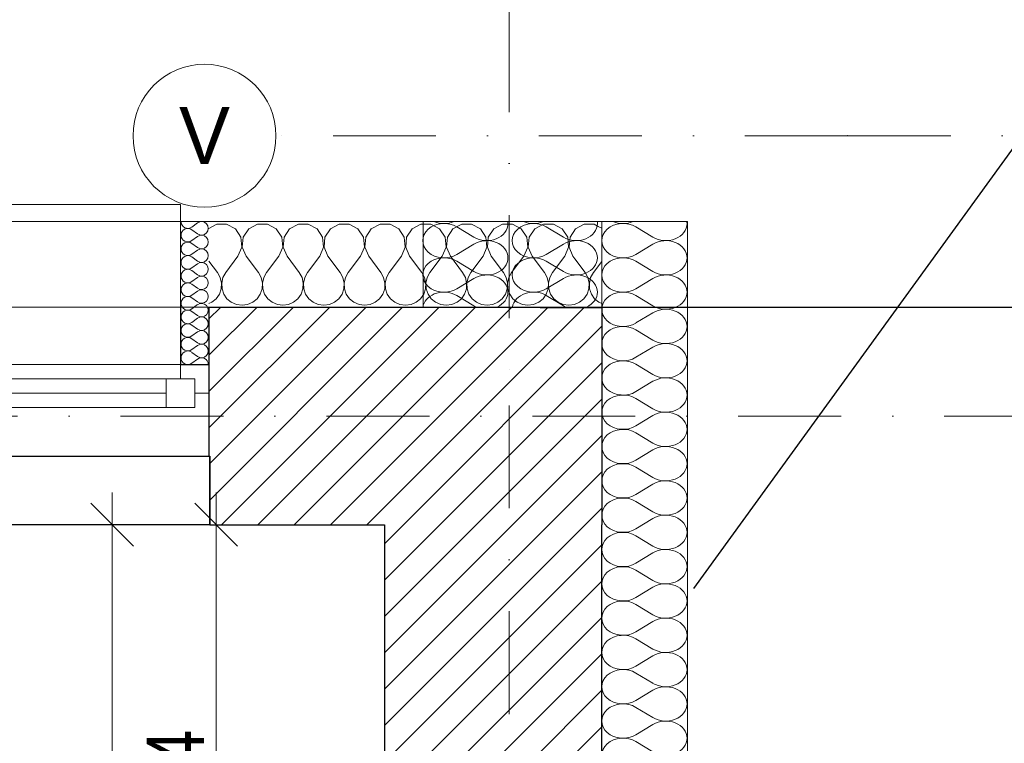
# Model space of a CAD drawing. Header units: millimetres. Extents: x 172139 to 266886, y 98118 to 138225.
# Tile 91 of 123: x 223825 to 225547, y 120763 to 122029. Entities that reach past the tile are written whole.
import ezdxf
from ezdxf.enums import TextEntityAlignment as Align

# ---------------------------------------------------------------- set-up
doc = ezdxf.new("R2010")
doc.units = ezdxf.units.MM
doc.header["$MEASUREMENT"] = 0
doc.linetypes.add('Kropki i Kreski', pattern=[360, 180, -90, 0, -90])
doc.linetypes.add('Wipeout_Contour', pattern=[1000, 0, -1000])
for name, color, linetype in [('Konstrukcja - Siatki mod', 7, 'Continuous'), ('KR_INW', 7, 'Continuous'), ('NAPIS_SODON', 7, 'Continuous'), ('Okna ArchiCADa', 7, 'Continuous'), ('PRZEBUDOWA_WYBURZENIA_OPIS', 7, 'Continuous')]:
    doc.layers.add(name, color=color, linetype=linetype)
for name, color, linetype, lineweight in [('Konstrukcja - Siatki mod_Nr_pióra__1', 7, 'Continuous', 13), ('Konstrukcja - Siatki mod_Nr_pióra__7', 7, 'Continuous', 13), ('KR_INW_Nr_pióra__101', 252, 'Continuous', 5), ('KR_INW_Nr_pióra__27', 7, 'Continuous', 25), ('KR_INW_Nr_pióra__47', 7, 'Continuous', 15), ('NAPIS_SODON_Nr_pióra__1', 7, 'Continuous', 13), ('NAPIS_SODON_Nr_pióra__121', 255, 'Continuous', 0), ('Okna ArchiCADa_Nr_pióra__27', 7, 'Continuous', 25), ('PRZEBUDOWA_WYBURZENIA_OPIS_Nr_pióra__1', 7, 'Continuous', 13), ('STREFA_WYBURZENIA_Nr_pióra__121', 255, 'Continuous', 0)]:
    doc.layers.add(name, color=color, linetype=linetype, lineweight=lineweight)
for name, color, linetype, lineweight, true_color in [('Konstrukcja - Siatki mod_Nr_pióra__48', 7, 'Continuous', 15, 0xa80f02), ('KR_INW_Nr_pióra__102', 7, 'Continuous', 5, 0xcccccc), ('Okna ArchiCADa_Nr_pióra__61', 7, 'Continuous', 13, 0x6a6a6a), ('Okna ArchiCADa_Nr_pióra__64', 7, 'Continuous', 13, 0x41c341), ('PRZEBUDOWA_WYBURZENIA_OPIS_Nr_pióra__20', 7, 'Continuous', 13, 0xb00000), ('ROZBUDOWA_WYBURZENIA_KONSTRUKCYJNE_Nr_pióra__48', 7, 'Continuous', 15, 0xa80f02)]:
    doc.layers.add(name, color=color, linetype=linetype, lineweight=lineweight, true_color=true_color)
doc.styles.add('GENERATED_STYLE_1', font='txt')
doc.linetypes.add('X', pattern='A,0,[1,20231130_A.01.3_WYBURZENIA1.Shx,S=2.380952,R=0,X=0,Y=0],-300,0', length=300)
doc.dimstyles.new('GENERATED_STYLE__1', dxfattribs={"dimtxt": 100, "dimasz": 71.25, "dimexe": 0.18, "dimexo": 0, "dimgap": 0.09, "dimtad": 1, "dimdec": 0, "dimlfac": 0.1, "dimzin": 0, "dimdsep": 46, "dimtxsty": 'GENERATED_STYLE_1', "dimblk": 'ARROWHEAD_6', "dimblk1": 'ARROWHEAD_6', "dimblk2": 'ARROWHEAD_6', "dimcen": 0.09, "dimclrd": 256, "dimclre": 256, "dimclrt": 256, "dimadec": 1, "dimazin": 0, "dimtfac": 1, "dimtdec": 4, "dimtmove": 0, "dimatfit": 3, "dimfxl": 0, "dimtolj": 1, "dimtzin": 0, "dimarcsym": 0})
doc.dimstyles.new('GENERATED_STYLE__3', dxfattribs={"dimtxt": 0.18, "dimasz": 91.2, "dimexe": 0.18, "dimexo": 0.0625, "dimgap": 0.09, "dimtad": 0, "dimtih": 1, "dimtoh": 1, "dimdec": 4, "dimzin": 0, "dimdsep": 46, "dimcen": 0.09, "dimadec": 0, "dimazin": 0, "dimtfac": 1, "dimtdec": 4, "dimtmove": 0, "dimatfit": 3, "dimldrblk": 'ARROWHEAD_5', "dimfxl": 0, "dimtolj": 1, "dimtzin": 0, "dimarcsym": 0})
pattern_1 = [(45, (0, 0), (-31.819804, 31.819804), [])]

# ---------------------------------------------------------------- blocks, each defined once
blk = doc.blocks.new('*X84')
at = {"layer": 'ROZBUDOWA_WYBURZENIA_KONSTRUKCYJNE_Nr_pióra__48', "linetype": 'Continuous'}
for p, q in [((224589.8, 121666.3), (224619.6, 121648.3)), ((224746.3, 121666.3), (224776.2, 121648.3)), ((224902.9, 121666.3), (224932.7, 121648.3)), ((224589.8, 121618.3), (224619.6, 121636.3)), ((224746.3, 121618.3), (224776.2, 121636.3)), ((224902.9, 121618.3), (224932.7, 121636.3)), ((224589.8, 121606.3), (224619.6, 121588.3)), ((224746.3, 121606.3), (224776.2, 121588.3)), ((224902.9, 121606.3), (224932.7, 121588.3)), ((224589.8, 121558.3), (224619.6, 121576.3)), ((224746.3, 121558.3), (224776.2, 121576.3)), ((224902.9, 121558.3), (224932.7, 121576.3)), ((224589.8, 121546.3), (224619.6, 121528.3)), ((224746.3, 121546.3), (224776.2, 121528.3)), ((224902.9, 121546.3), (224932.7, 121528.3)), ((224902.9, 121498.3), (224932.7, 121516.3)), ((224902.9, 121486.3), (224932.7, 121468.3)), ((224902.9, 121438.3), (224932.7, 121456.3)), ((224902.9, 121426.3), (224932.7, 121408.3)), ((224902.9, 121378.3), (224932.7, 121396.3)), ((224902.9, 121366.3), (224932.7, 121348.3)), ((224902.9, 121318.3), (224932.7, 121336.3)), ((224902.9, 121306.3), (224932.7, 121288.3)), ((224902.9, 121258.3), (224932.7, 121276.3)), ((224902.9, 121246.3), (224932.7, 121228.3)), ((224902.9, 121198.3), (224932.7, 121216.3)), ((224902.9, 121186.3), (224932.7, 121168.3)), ((224902.9, 121138.3), (224932.7, 121156.3)), ((224902.9, 121126.3), (224932.7, 121108.3)), ((224902.9, 121078.3), (224932.7, 121096.3)), ((224902.9, 121066.3), (224932.7, 121048.3)), ((224902.9, 121018.3), (224932.7, 121036.3)), ((224902.9, 121006.3), (224932.7, 120988.3)), ((224902.9, 120958.3), (224932.7, 120976.3)), ((224902.9, 120946.3), (224932.7, 120928.3)), ((224902.9, 120898.3), (224932.7, 120916.3)), ((224902.9, 120886.3), (224932.7, 120868.3)), ((224902.9, 120838.3), (224932.7, 120856.3)), ((224902.9, 120826.3), (224932.7, 120808.3)), ((224902.9, 120778.3), (224932.7, 120796.3)), ((224902.9, 120766.3), (224932.7, 120748.3)), ((224902.9, 120718.3), (224932.7, 120736.3))]:
    blk.add_line(p, q, dxfattribs=at)
at = {"layer": 'ROZBUDOWA_WYBURZENIA_KONSTRUKCYJNE_Nr_pióra__48', "linetype": 'X'}
for centre, start_param, end_param in [((224567.5, 121642.3), 4.068888, 8.497483), ((224567.5, 121702.3), 1.0957, 2.045893), ((224642, 121672.3), 0.927295, 3.141593), ((224642, 121672.3), 3.141593, 3.252572), ((224724, 121642.3), 4.068888, 8.497483), ((224724, 121702.3), 1.0957, 2.045893), ((224798.5, 121672.3), 0.927295, 3.141593), ((224798.5, 121672.3), 3.141593, 3.252572), ((224880.5, 121642.3), 4.068888, 8.497483), ((224880.5, 121702.3), 1.0957, 2.045893), ((224955.1, 121672.3), 0.927295, 3.141593), ((224955.1, 121672.3), 3.141593, 3.252572), ((224642, 121612.3), 3.141593, 5.35589), ((224798.5, 121612.3), 3.141593, 5.35589), ((224955.1, 121612.3), 3.141593, 5.35589), ((224567.5, 121582.3), 4.068888, 8.497483), ((224642, 121612.3), 0.927295, 3.141593), ((224724, 121582.3), 4.068888, 8.497483), ((224798.5, 121612.3), 0.927295, 3.141593), ((224880.5, 121582.3), 4.068888, 8.497483), ((224955.1, 121612.3), 0.927295, 3.141593), ((224642, 121552.3), 3.141593, 5.35589), ((224798.5, 121552.3), 3.141593, 5.35589), ((224955.1, 121552.3), 3.141593, 5.35589), ((224567.5, 121522.3), 4.068888, 6.051674), ((224642, 121552.3), 2.083479, 3.141593), ((224724, 121522.3), 4.068888, 6.15426), ((224798.5, 121552.3), 2.083479, 3.141593), ((224880.5, 121522.3), 4.068888, 8.497483), ((224955.1, 121552.3), 0.927295, 3.141593), ((224642, 121552.3), 0.927295, 1.058113), ((224798.5, 121552.3), 0.927295, 1.058113), ((224955.1, 121492.3), 3.141593, 5.35589), ((224880.5, 121462.3), 4.068888, 8.497483), ((224955.1, 121492.3), 0.927295, 3.141593), ((224955.1, 121432.3), 3.141593, 5.35589), ((224880.5, 121402.3), 4.068888, 8.497483), ((224955.1, 121432.3), 0.927295, 3.141593), ((224955.1, 121372.3), 3.141593, 5.35589), ((224880.5, 121342.3), 4.068888, 8.497483), ((224955.1, 121372.3), 0.927295, 3.141593), ((224955.1, 121312.3), 3.141593, 5.35589), ((224880.5, 121282.3), 4.068888, 8.497483), ((224955.1, 121312.3), 0.927295, 3.141593), ((224955.1, 121252.3), 3.141593, 5.35589), ((224880.5, 121222.3), 4.068888, 8.497483), ((224955.1, 121252.3), 0.927295, 3.141593), ((224955.1, 121192.3), 3.141593, 5.35589), ((224880.5, 121162.3), 4.068888, 8.497483), ((224955.1, 121192.3), 0.927295, 3.141593), ((224955.1, 121132.3), 3.141593, 5.35589), ((224880.5, 121102.3), 4.068888, 8.497483), ((224955.1, 121132.3), 0.927295, 3.141593), ((224955.1, 121072.3), 3.141593, 5.35589), ((224880.5, 121042.3), 4.068888, 8.497483), ((224955.1, 121072.3), 0.927295, 3.141593), ((224955.1, 121012.3), 3.141593, 5.35589), ((224880.5, 120982.3), 4.068888, 8.497483), ((224955.1, 121012.3), 0.927295, 3.141593), ((224955.1, 120952.3), 3.141593, 5.35589), ((224880.5, 120922.3), 4.068888, 8.497483), ((224955.1, 120952.3), 0.927295, 3.141593), ((224955.1, 120892.3), 3.141593, 5.35589), ((224880.5, 120862.3), 4.068888, 8.497483), ((224955.1, 120892.3), 0.927295, 3.141593), ((224955.1, 120832.3), 3.141593, 5.35589), ((224880.5, 120802.3), 4.068888, 8.497483), ((224955.1, 120832.3), 0.927295, 3.141593), ((224955.1, 120772.3), 3.141593, 5.35589), ((224880.5, 120742.3), 4.068888, 8.497483), ((224955.1, 120772.3), 0.927295, 3.141593), ((224955.1, 120712.3), 3.141593, 5.35589), ((224880.5, 120682.3), 4.237292, 5.187486), ((224955.1, 120712.3), 3.030613, 3.141593)]:
    blk.add_ellipse(centre, major_axis=(-37.3, 0), ratio=0.804969, start_param=start_param, end_param=end_param, dxfattribs=at)
blk = doc.blocks.new('Wypełnienie_1', base_point=(0, 0))
at = {"layer": 'ROZBUDOWA_WYBURZENIA_KONSTRUKCYJNE_Nr_pióra__48', "linetype": 'X'}
for p, q in [((224531.2, 121675.6), (224843.2, 121675.6)), ((224531.2, 121526.1), (224531.2, 121675.6)), ((224843.2, 121675.6), (224993.2, 121675.6)), ((224993.2, 121675.6), (224993.2, 121526.1)), ((224843.2, 121526.1), (224531.2, 121526.1)), ((224843.2, 120708.9), (224843.2, 121526.1)), ((224993.2, 121526.1), (224993.2, 120708.9)), ((224993.2, 120708.9), (224843.2, 120708.9))]:
    blk.add_line(p, q, dxfattribs=at)
blk.add_blockref('*X84', (0, 0), dxfattribs=at)
blk = doc.blocks.new('Strop_1', base_point=(179225, 121523.3))
at = {"layer": 'NAPIS_SODON_Nr_pióra__1', "linetype": 'Continuous', "flags": 128}
blk.add_lwpolyline([(179225, 121523.3), (179225.9, 107003.8), (250898.3, 107008.3), (250897.4, 121527.8)], close=True, dxfattribs=at)
blk = doc.blocks.new('Strop_2', base_point=(188316, 115154.1))
at = {"layer": 'NAPIS_SODON_Nr_pióra__121', "linetype": 'Continuous', "flags": 128}
blk.add_lwpolyline([(205315.4, 121145.6), (224463.2, 121145.6), (224463.2, 120284.7), (224843.2, 120284.7), (224843.2, 121525.6), (230445.6, 121525.6), (230445.6, 120284.7), (230445.6, 115394.1), (230442.2, 115394.1), (230443.9, 117003.9), (226439, 117009.8), (226379.4, 115221.6), (224893.2, 115252.5), (224893.2, 113397.6), (205242.2, 113397.6)], dxfattribs=at)
blk = doc.blocks.new('*X112')
at = {"layer": 'KR_INW_Nr_pióra__102', "linetype": 'Continuous'}
for p, q in [((224169.9, 121670.9), (224156.4, 121663.7)), ((224187.3, 121670.9), (224169.9, 121670.9)), ((224202.6, 121662.7), (224187.3, 121670.9)), ((224241.3, 121670.9), (224226, 121662.7)), ((224258.7, 121670.9), (224241.3, 121670.9)), ((224274, 121662.7), (224258.7, 121670.9)), ((224312.7, 121670.9), (224297.4, 121662.7)), ((224330.1, 121670.9), (224312.7, 121670.9)), ((224345.5, 121662.7), (224330.1, 121670.9)), ((224384.2, 121670.9), (224368.8, 121662.7)), ((224401.6, 121670.9), (224384.2, 121670.9)), ((224416.9, 121662.7), (224401.6, 121670.9)), ((224455.6, 121670.9), (224440.3, 121662.7)), ((224473, 121670.9), (224455.6, 121670.9)), ((224488.3, 121662.7), (224473, 121670.9)), ((224527, 121670.9), (224511.7, 121662.7)), ((224544.4, 121670.9), (224527, 121670.9)), ((224559.7, 121662.7), (224544.4, 121670.9)), ((224598.4, 121670.9), (224583.1, 121662.7)), ((224615.8, 121670.9), (224598.4, 121670.9)), ((224631.2, 121662.7), (224615.8, 121670.9)), ((224669.9, 121670.9), (224654.5, 121662.7)), ((224687.3, 121670.9), (224669.9, 121670.9)), ((224702.6, 121662.7), (224687.3, 121670.9)), ((224741.3, 121670.9), (224726, 121662.7)), ((224758.7, 121670.9), (224741.3, 121670.9)), ((224774, 121662.7), (224758.7, 121670.9)), ((224812.7, 121670.9), (224797.4, 121662.7)), ((224830.1, 121670.9), (224812.7, 121670.9)), ((224837.2, 121667.2), (224830.1, 121670.9)), ((224212.2, 121648.2), (224202.6, 121662.7)), ((224226, 121662.7), (224216.3, 121648.2)), ((224283.7, 121648.2), (224274, 121662.7)), ((224297.4, 121662.7), (224287.8, 121648.2)), ((224355.1, 121648.2), (224345.5, 121662.7)), ((224368.8, 121662.7), (224359.2, 121648.2)), ((224426.5, 121648.2), (224416.9, 121662.7)), ((224440.3, 121662.7), (224430.6, 121648.2)), ((224497.9, 121648.2), (224488.3, 121662.7)), ((224511.7, 121662.7), (224502.1, 121648.2)), ((224569.4, 121648.2), (224559.7, 121662.7)), ((224583.1, 121662.7), (224573.5, 121648.2)), ((224640.8, 121648.2), (224631.2, 121662.7)), ((224654.5, 121662.7), (224644.9, 121648.2)), ((224712.2, 121648.2), (224702.6, 121662.7)), ((224726, 121662.7), (224716.3, 121648.2)), ((224783.7, 121648.2), (224774, 121662.7)), ((224797.4, 121662.7), (224787.8, 121648.2)), ((224213.9, 121630.9), (224212.2, 121648.2)), ((224216.3, 121648.2), (224214.7, 121630.9)), ((224285.3, 121630.9), (224283.7, 121648.2)), ((224287.8, 121648.2), (224286.1, 121630.9)), ((224356.7, 121630.9), (224355.1, 121648.2)), ((224359.2, 121648.2), (224357.6, 121630.9)), ((224428.2, 121630.9), (224426.5, 121648.2)), ((224430.6, 121648.2), (224429, 121630.9)), ((224499.6, 121630.9), (224497.9, 121648.2)), ((224502.1, 121648.2), (224500.4, 121630.9)), ((224571, 121630.9), (224569.4, 121648.2)), ((224573.5, 121648.2), (224571.8, 121630.9)), ((224642.4, 121630.9), (224640.8, 121648.2)), ((224644.9, 121648.2), (224643.3, 121630.9)), ((224713.9, 121630.9), (224712.2, 121648.2)), ((224716.3, 121648.2), (224714.7, 121630.9)), ((224785.3, 121630.9), (224783.7, 121648.2)), ((224787.8, 121648.2), (224786.1, 121630.9)), ((224207.1, 121614.9), (224213.9, 121630.9)), ((224214.7, 121630.9), (224221.4, 121614.9)), ((224278.6, 121614.9), (224285.3, 121630.9)), ((224286.1, 121630.9), (224292.9, 121614.9)), ((224350, 121614.9), (224356.7, 121630.9)), ((224357.6, 121630.9), (224364.3, 121614.9)), ((224421.4, 121614.9), (224428.2, 121630.9)), ((224429, 121630.9), (224435.7, 121614.9)), ((224492.9, 121614.9), (224499.6, 121630.9)), ((224500.4, 121630.9), (224507.1, 121614.9)), ((224564.3, 121614.9), (224571, 121630.9)), ((224571.8, 121630.9), (224578.6, 121614.9)), ((224635.7, 121614.9), (224642.4, 121630.9)), ((224643.3, 121630.9), (224650, 121614.9)), ((224707.1, 121614.9), (224713.9, 121630.9)), ((224714.7, 121630.9), (224721.4, 121614.9)), ((224778.6, 121614.9), (224785.3, 121630.9)), ((224786.1, 121630.9), (224792.9, 121614.9)), ((224156.4, 121606.3), (224171.4, 121586.3)), ((224207.1, 121614.9), (224185.7, 121586.3)), ((224221.4, 121614.9), (224242.9, 121586.3)), ((224278.6, 121614.9), (224257.1, 121586.3)), ((224292.9, 121614.9), (224314.3, 121586.3)), ((224350, 121614.9), (224328.6, 121586.3)), ((224364.3, 121614.9), (224385.7, 121586.3)), ((224421.4, 121614.9), (224400, 121586.3)), ((224435.7, 121614.9), (224457.1, 121586.3)), ((224492.9, 121614.9), (224471.4, 121586.3)), ((224507.1, 121614.9), (224528.6, 121586.3)), ((224564.3, 121614.9), (224542.9, 121586.3)), ((224578.6, 121614.9), (224600, 121586.3)), ((224635.7, 121614.9), (224614.3, 121586.3)), ((224650, 121614.9), (224671.4, 121586.3)), ((224707.1, 121614.9), (224685.7, 121586.3)), ((224721.4, 121614.9), (224742.9, 121586.3)), ((224778.6, 121614.9), (224757.1, 121586.3)), ((224792.9, 121614.9), (224796.4, 121610.2)), ((224176.2, 121577.7), (224171.4, 121586.3)), ((224185.7, 121586.3), (224180.9, 121577.7)), ((224247.6, 121577.7), (224242.9, 121586.3)), ((224257.1, 121586.3), (224252.4, 121577.7)), ((224319.1, 121577.7), (224314.3, 121586.3)), ((224328.6, 121586.3), (224323.8, 121577.7)), ((224390.5, 121577.7), (224385.7, 121586.3)), ((224400, 121586.3), (224395.2, 121577.7)), ((224461.9, 121577.7), (224457.1, 121586.3)), ((224471.4, 121586.3), (224466.7, 121577.7)), ((224533.3, 121577.7), (224528.6, 121586.3)), ((224542.9, 121586.3), (224538.1, 121577.7)), ((224604.8, 121577.7), (224600, 121586.3)), ((224614.3, 121586.3), (224609.5, 121577.7)), ((224676.2, 121577.7), (224671.4, 121586.3)), ((224685.7, 121586.3), (224680.9, 121577.7)), ((224747.6, 121577.7), (224742.9, 121586.3)), ((224757.1, 121586.3), (224752.4, 121577.7)), ((224178.4, 121568.1), (224176.2, 121577.7)), ((224177.9, 121558.2), (224178.4, 121568.1)), ((224180.9, 121577.7), (224178.7, 121568.1)), ((224178.7, 121568.1), (224179.2, 121558.2)), ((224249.9, 121568.1), (224247.6, 121577.7)), ((224249.4, 121558.2), (224249.9, 121568.1)), ((224252.4, 121577.7), (224250.1, 121568.1)), ((224250.1, 121568.1), (224250.6, 121558.2)), ((224321.3, 121568.1), (224319.1, 121577.7)), ((224320.8, 121558.2), (224321.3, 121568.1)), ((224323.8, 121577.7), (224321.6, 121568.1)), ((224321.6, 121568.1), (224322.1, 121558.2)), ((224392.7, 121568.1), (224390.5, 121577.7)), ((224392.2, 121558.2), (224392.7, 121568.1)), ((224395.2, 121577.7), (224393, 121568.1)), ((224393, 121568.1), (224393.5, 121558.2)), ((224464.1, 121568.1), (224461.9, 121577.7)), ((224463.7, 121558.2), (224464.1, 121568.1)), ((224466.7, 121577.7), (224464.4, 121568.1)), ((224464.4, 121568.1), (224464.9, 121558.2)), ((224535.6, 121568.1), (224533.3, 121577.7)), ((224535.1, 121558.2), (224535.6, 121568.1)), ((224538.1, 121577.7), (224535.9, 121568.1)), ((224535.9, 121568.1), (224536.3, 121558.2)), ((224607, 121568.1), (224604.8, 121577.7)), ((224606.5, 121558.2), (224607, 121568.1)), ((224609.5, 121577.7), (224607.3, 121568.1)), ((224607.3, 121568.1), (224607.8, 121558.2)), ((224678.4, 121568.1), (224676.2, 121577.7)), ((224677.9, 121558.2), (224678.4, 121568.1)), ((224680.9, 121577.7), (224678.7, 121568.1)), ((224678.7, 121568.1), (224679.2, 121558.2)), ((224749.9, 121568.1), (224747.6, 121577.7)), ((224749.4, 121558.2), (224749.9, 121568.1)), ((224752.4, 121577.7), (224750.1, 121568.1)), ((224750.1, 121568.1), (224750.6, 121558.2)), ((224174.8, 121548.9), (224177.9, 121558.2)), ((224179.2, 121558.2), (224182.3, 121548.9)), ((224246.2, 121548.9), (224249.4, 121558.2)), ((224250.6, 121558.2), (224253.8, 121548.9)), ((224317.7, 121548.9), (224320.8, 121558.2)), ((224322.1, 121558.2), (224325.2, 121548.9)), ((224389.1, 121548.9), (224392.2, 121558.2)), ((224393.5, 121558.2), (224396.6, 121548.9)), ((224460.5, 121548.9), (224463.7, 121558.2)), ((224464.9, 121558.2), (224468.1, 121548.9)), ((224531.9, 121548.9), (224535.1, 121558.2)), ((224536.3, 121558.2), (224539.5, 121548.9)), ((224603.4, 121548.9), (224606.5, 121558.2)), ((224607.8, 121558.2), (224610.9, 121548.9)), ((224674.8, 121548.9), (224677.9, 121558.2)), ((224679.2, 121558.2), (224682.3, 121548.9)), ((224746.2, 121548.9), (224749.4, 121558.2)), ((224750.6, 121558.2), (224753.3, 121550.2)), ((224156.4, 121532.2), (224161.6, 121534.5)), ((224161.6, 121534.5), (224169.2, 121540.8)), ((224169.2, 121540.8), (224174.8, 121548.9)), ((224182.3, 121548.9), (224187.9, 121540.8)), ((224187.9, 121540.8), (224195.5, 121534.5)), ((224195.5, 121534.5), (224204.5, 121530.5)), ((224224, 121530.5), (224233.1, 121534.5)), ((224233.1, 121534.5), (224240.6, 121540.8)), ((224240.6, 121540.8), (224246.2, 121548.9)), ((224253.8, 121548.9), (224259.4, 121540.8)), ((224259.4, 121540.8), (224266.9, 121534.5)), ((224266.9, 121534.5), (224276, 121530.5)), ((224295.5, 121530.5), (224304.5, 121534.5)), ((224304.5, 121534.5), (224312.1, 121540.8)), ((224312.1, 121540.8), (224317.7, 121548.9)), ((224325.2, 121548.9), (224330.8, 121540.8)), ((224330.8, 121540.8), (224338.4, 121534.5)), ((224338.4, 121534.5), (224347.4, 121530.5)), ((224366.9, 121530.5), (224375.9, 121534.5)), ((224375.9, 121534.5), (224383.5, 121540.8)), ((224383.5, 121540.8), (224389.1, 121548.9)), ((224396.6, 121548.9), (224402.2, 121540.8)), ((224402.2, 121540.8), (224409.8, 121534.5)), ((224409.8, 121534.5), (224418.8, 121530.5)), ((224438.3, 121530.5), (224447.3, 121534.5)), ((224447.3, 121534.5), (224454.9, 121540.8)), ((224454.9, 121540.8), (224460.5, 121548.9)), ((224468.1, 121548.9), (224473.6, 121540.8)), ((224473.6, 121540.8), (224481.2, 121534.5)), ((224481.2, 121534.5), (224490.2, 121530.5)), ((224509.8, 121530.5), (224518.8, 121534.5)), ((224518.8, 121534.5), (224526.4, 121540.8)), ((224526.4, 121540.8), (224531.9, 121548.9)), ((224539.5, 121548.9), (224545.1, 121540.8)), ((224545.1, 121540.8), (224552.7, 121534.5)), ((224552.7, 121534.5), (224561.7, 121530.5)), ((224581.2, 121530.5), (224590.2, 121534.5)), ((224590.2, 121534.5), (224597.8, 121540.8)), ((224597.8, 121540.8), (224603.4, 121548.9)), ((224610.9, 121548.9), (224616.5, 121540.8)), ((224616.5, 121540.8), (224624.1, 121534.5)), ((224624.1, 121534.5), (224633.1, 121530.5)), ((224652.6, 121530.5), (224661.6, 121534.5)), ((224661.6, 121534.5), (224669.2, 121540.8)), ((224669.2, 121540.8), (224674.8, 121548.9)), ((224682.3, 121548.9), (224687.9, 121540.8)), ((224687.9, 121540.8), (224695.5, 121534.5)), ((224695.5, 121534.5), (224704.5, 121530.5)), ((224724, 121530.5), (224733.1, 121534.5)), ((224733.1, 121534.5), (224740.6, 121540.8)), ((224740.6, 121540.8), (224746.2, 121548.9)), ((224204.5, 121530.5), (224214.3, 121529.2)), ((224214.3, 121529.2), (224224, 121530.5)), ((224276, 121530.5), (224285.7, 121529.2)), ((224285.7, 121529.2), (224295.5, 121530.5)), ((224347.4, 121530.5), (224357.1, 121529.2)), ((224357.1, 121529.2), (224366.9, 121530.5)), ((224418.8, 121530.5), (224428.6, 121529.2)), ((224428.6, 121529.2), (224438.3, 121530.5)), ((224490.2, 121530.5), (224500, 121529.2)), ((224500, 121529.2), (224509.8, 121530.5)), ((224561.7, 121530.5), (224571.4, 121529.2)), ((224571.4, 121529.2), (224581.2, 121530.5)), ((224633.1, 121530.5), (224642.9, 121529.2)), ((224642.9, 121529.2), (224652.6, 121530.5)), ((224704.5, 121530.5), (224714.3, 121529.2)), ((224714.3, 121529.2), (224724, 121530.5))]:
    blk.add_line(p, q, dxfattribs=at)
blk = doc.blocks.new('*X116')
at = {"layer": 'KR_INW_Nr_pióra__102', "linetype": 'Continuous'}
for p, q in [((224136.2, 121673.2), (224126.7, 121666.1)), ((224136.2, 121654.2), (224126.7, 121661.3)), ((224136.2, 121649.4), (224126.7, 121642.3)), ((224136.2, 121630.4), (224126.7, 121637.5)), ((224136.2, 121625.6), (224126.7, 121618.5)), ((224136.2, 121606.5), (224126.7, 121613.7)), ((224136.2, 121601.8), (224126.7, 121594.6)), ((224136.2, 121582.7), (224126.7, 121589.9)), ((224136.2, 121578), (224126.7, 121570.8)), ((224136.2, 121558.9), (224126.7, 121566.1)), ((224136.2, 121554.2), (224126.7, 121547)), ((224136.2, 121535.1), (224126.7, 121542.3)), ((224136.2, 121530.4), (224126.7, 121523.2)), ((224136.2, 121511.3), (224126.7, 121518.5)), ((224136.2, 121506.5), (224126.7, 121499.4)), ((224136.2, 121487.5), (224126.7, 121494.6)), ((224136.2, 121482.7), (224126.7, 121475.6)), ((224136.2, 121463.7), (224126.7, 121470.8)), ((224136.2, 121458.9), (224126.7, 121451.8)), ((224136.2, 121439.9), (224126.7, 121447)), ((224136.2, 121435.1), (224126.7, 121428))]:
    blk.add_line(p, q, dxfattribs=at)
for centre, start, end in [((224119.5, 121675.6), 180, 306.8699), ((224143.3, 121663.7), 233.1301, 126.8699), ((224119.5, 121651.8), 53.1301, 180), ((224119.5, 121651.8), 180, 306.8699), ((224119.5, 121628), 53.1301, 180), ((224143.3, 121639.9), 233.1301, 126.8699), ((224119.5, 121628), 180, 306.8699), ((224143.3, 121616.1), 233.1301, 126.8699), ((224119.5, 121604.2), 53.1301, 180), ((224119.5, 121604.2), 180, 306.8699), ((224143.3, 121592.3), 233.1301, 126.8699), ((224119.5, 121580.4), 53.1301, 180), ((224119.5, 121580.4), 180, 306.8699), ((224119.5, 121556.5), 53.1301, 180), ((224143.3, 121568.5), 233.1301, 126.8699), ((224119.5, 121556.5), 180, 306.8699), ((224143.3, 121544.6), 233.1301, 126.8699), ((224119.5, 121532.7), 53.1301, 180), ((224119.5, 121532.7), 180, 306.8699), ((224143.3, 121520.8), 233.1301, 126.8699), ((224119.5, 121508.9), 53.1301, 180), ((224119.5, 121508.9), 180, 306.8699), ((224143.3, 121497), 233.1301, 126.8699), ((224119.5, 121485.1), 53.1301, 180), ((224119.5, 121485.1), 180, 306.8699), ((224143.3, 121473.2), 233.1301, 126.8699), ((224119.5, 121461.3), 53.1301, 180), ((224119.5, 121461.3), 180, 306.8699), ((224119.5, 121437.5), 53.1301, 180), ((224143.3, 121449.4), 233.1301, 126.8699), ((224119.5, 121437.5), 180, 306.8699), ((224143.3, 121425.6), 0, 126.8699)]:
    blk.add_arc(centre, 11.9, start, end, dxfattribs=at)
blk = doc.blocks.new('Okno dwuskrzydłowe 19_2')
at = {"layer": 'Okna ArchiCADa_Nr_pióra__64', "linetype": 'Continuous'}
for p, q in [((-575, 230), (575, 230)), ((-550, 25), (-500, 25)), ((-550, -25), (-550, 25)), ((-500, 25), (-50, 25)), ((-500, 25), (-500, -25)), ((-500, 25), (-50, 25)), ((-50, -25), (-50, 25)), ((-50, 25), (0, 25)), ((0, 25), (0, -25)), ((0, 25), (50, 25)), ((0, -25), (0, 25)), ((50, 25), (500, 25)), ((50, 25), (50, -25)), ((50, 25), (500, 25)), ((500, -25), (500, 25)), ((500, 25), (550, 25)), ((550, 25), (550, -25)), ((-575, 0), (-550, 0)), ((-575, -50), (-575, 0)), ((-550, 0), (-550, -25)), ((-500, 0), (-50, 0)), ((50, 0), (500, 0)), ((550, -25), (550, 0)), ((550, 0), (575, 0)), ((575, -50), (575, 0)), ((-550, -25), (-525, -25)), ((-500, -25), (-550, -25)), ((-525, -25), (-525, -50)), ((-50, -25), (-500, -25)), ((0, -25), (-50, -25)), ((50, -25), (0, -25)), ((500, -25), (50, -25)), ((550, -25), (500, -25)), ((525, -50), (525, -25)), ((525, -25), (550, -25)), ((-525, -50), (-575, -50)), ((-525, -50), (-575, -50)), ((0, -50), (-525, -50)), ((525, -50), (0, -50)), ((575, -50), (525, -50)), ((525, -50), (575, -50)), ((-525, -300), (525, -300)), ((-525, -300), (-525, -330)), ((525, -330), (525, -300)), ((-525, -330), (525, -330))]:
    blk.add_line(p, q, dxfattribs=at)
blk = doc.blocks.new('Wnęka sklepiona płasko 19')
at = {"layer": 'Okna ArchiCADa_Nr_pióra__27', "linetype": 'Continuous'}
for p, q in [((1288.9, 250), (-1288.9, 250)), ((1288.9, 130), (1288.9, 250)), ((-1288.9, 130), (1288.9, 130))]:
    blk.add_line(p, q, dxfattribs=at)
at = {"layer": 'Okna ArchiCADa_Nr_pióra__61', "linetype": 'Continuous'}
blk.add_line((-1288.9, 250), (1288.9, 250), dxfattribs=at)
blk = doc.blocks.new('Ściana_1', base_point=(179075.1, 121675.6))
at = {"layer": 'KR_INW_Nr_pióra__101', "linetype": 'Continuous'}
h = blk.add_hatch(dxfattribs=at)
h.set_pattern_fill('Cegła_licówka', color=256, style=0, pattern_type=2)
h.set_pattern_definition(pattern_1)
h.paths.add_polyline_path([(224463.2, 121525.6), (224156.4, 121525.6), (224156.4, 121425.6), (224156.4, 121375.6), (224156.4, 121265.6), (224157.7, 121265.6), (224157.7, 121145.6), (224463.2, 121145.6)])
h = blk.add_hatch(dxfattribs=at)
h.set_pattern_fill('Cegła_licówka', color=256, style=0, pattern_type=2)
h.set_pattern_definition(pattern_1)
h.paths.add_polyline_path([(224463.2, 121145.6), (224735.7, 121525.6), (224463.2, 121525.6)])
at = {"layer": 'KR_INW_Nr_pióra__27', "linetype": 'Continuous'}
for p, q in [((224106.4, 121525.6), (224106.4, 121425.6)), ((224463.2, 121525.6), (224156.4, 121525.6)), ((224156.4, 121525.6), (224156.4, 121425.6)), ((224735.7, 121525.6), (224463.2, 121525.6)), ((224106.4, 121425.6), (224156.4, 121425.6)), ((224156.4, 121425.6), (224156.4, 121375.6)), ((224156.4, 121375.6), (224156.4, 121265.6)), ((224156.4, 121265.6), (224157.7, 121265.6)), ((224157.7, 121145.6), (224157.7, 121265.6))]:
    blk.add_line(p, q, dxfattribs=at)
at = {"layer": 'KR_INW_Nr_pióra__27', "linetype": 'Continuous', "flags": 128}
blk.add_lwpolyline([(224157.7, 121145.6), (224463.2, 121145.6)], dxfattribs=at)
at = {"layer": 'KR_INW_Nr_pióra__47', "linetype": 'Continuous'}
for p, q in [((224156.4, 121675.6), (224106.4, 121675.6)), ((224106.4, 121425.6), (224106.4, 121675.6)), ((224106.4, 121675.6), (224106.4, 121525.6)), ((224156.4, 121425.6), (224106.4, 121425.6))]:
    blk.add_line(p, q, dxfattribs=at)
at = {"layer": 'KR_INW_Nr_pióra__47', "linetype": 'Continuous', "flags": 128}
for points in [[(224531.2, 121675.6), (224156.4, 121675.6)], [(224843.2, 121675.6), (224831.2, 121675.6)]]:
    blk.add_lwpolyline(points, dxfattribs=at)
at = {"layer": 'KR_INW'}
for name in ['*X116', '*X112']:
    blk.add_blockref(name, (0, 0), dxfattribs=at)
at = {"layer": 'Okna ArchiCADa', "color": 251, "linetype": 'Continuous', "lineweight": 13, "true_color": 0x6a6a6a, "xscale": -1, "zscale": 1000, "rotation": 180}
blk.add_blockref('Wnęka sklepiona płasko 19', (222868.8, 121395.6), dxfattribs=at)
at = {"layer": 'Okna ArchiCADa_Nr_pióra__64', "linetype": 'Continuous', "xscale": -1, "zscale": 1000, "rotation": 180}
blk.add_blockref('Okno dwuskrzydłowe 19_2', (223581.4, 121375.6), dxfattribs=at)
blk = doc.blocks.new('*D505')
at = {"layer": 'PRZEBUDOWA_WYBURZENIA_OPIS_Nr_pióra__20', "linetype": 'Continuous'}
for p, q in [((224168.9, 121145.6), (224168.9, 121201.8)), ((224206.4, 121108.1), (224131.4, 121183.1)), ((224239.2, 121145.6), (224098.6, 121145.6)), ((224168.9, 120302.4), (224168.9, 121145.6)), ((224131.4, 120339.9), (224206.4, 120264.9)), ((224239.2, 120302.4), (224098.6, 120302.4))]:
    blk.add_line(p, q, dxfattribs=at)
at = {"color": 254, "linetype": 'Wipeout_Contour', "lineweight": 0, "ltscale": 1018191.429003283}
blk.add_wipeout([(224148.9, 120660), (224148.9, 120788), (224048.9, 120788), (224048.9, 120660)], dxfattribs=at).dxf.layer = 'PRZEBUDOWA_WYBURZENIA_OPIS'
at = {"layer": 'PRZEBUDOWA_WYBURZENIA_OPIS_Nr_pióra__20', "insert": (224148.9, 120660), "char_height": 100, "attachment_point": 7, "rotation": 90, "style": 'GENERATED_STYLE_1'}
blk.add_mtext('\\A1;{\\fArial Narrow|b0|i0|c238|p34;84}', dxfattribs=at)
blk = doc.blocks.new('ARROWHEAD_6')
at = {"color": 0, "linetype": 'Continuous', "lineweight": 0}
for p, q in [((-0.5, -0.5), (0.5, 0.5)), ((0, 0), (-1, 0))]:
    blk.add_line(p, q, dxfattribs=at)
blk = doc.blocks.new('*D506')
at = {"layer": 'PRZEBUDOWA_WYBURZENIA_OPIS_Nr_pióra__20', "linetype": 'Continuous'}
for p, q in [((223987.1, 121145.6), (223987.1, 121201.8)), ((224024.6, 121108.1), (223949.6, 121183.1)), ((224057.4, 121145.6), (223916.8, 121145.6)), ((223987.1, 115586.8), (223987.1, 121145.6)), ((223949.6, 115624.3), (224024.6, 115549.3)), ((224057.4, 115586.8), (223916.8, 115586.8)), ((223987.1, 115530.5), (223987.1, 115586.8))]:
    blk.add_line(p, q, dxfattribs=at)
at = {"color": 254, "linetype": 'Wipeout_Contour', "lineweight": 0, "ltscale": 1013109.569753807}
blk.add_wipeout([(223967.1, 118270.2), (223967.1, 118462.2), (223867.1, 118462.2), (223867.1, 118270.2)], dxfattribs=at).dxf.layer = 'PRZEBUDOWA_WYBURZENIA_OPIS'
at = {"layer": 'PRZEBUDOWA_WYBURZENIA_OPIS_Nr_pióra__20', "insert": (223967.1, 118270.2), "char_height": 100, "attachment_point": 7, "rotation": 90, "style": 'GENERATED_STYLE_1'}
blk.add_mtext('\\A1;{\\fArial Narrow|b0|i0|c238|p34;556}', dxfattribs=at)
blk = doc.blocks.new('ARROWHEAD_5')
at = {"color": 0, "linetype": 'Continuous', "lineweight": 0}
blk.add_line((0, 0), (-1, 0), dxfattribs=at)
blk.add_solid([(-1, 0.2679), (0, 0), (-1, -0.2679), (-1, 0.2679)], dxfattribs=at)
blk = doc.blocks.new('*X528')
at = {"layer": 'KR_INW_Nr_pióra__102', "linetype": 'Continuous'}
for p, q in [((224843.2, 121663.9), (224837.2, 121667.2)), ((224796.4, 121610.2), (224814.3, 121586.3)), ((224843.2, 121605.9), (224828.6, 121586.3)), ((224819.1, 121577.7), (224814.3, 121586.3)), ((224828.6, 121586.3), (224823.8, 121577.7)), ((224821.3, 121568.1), (224819.1, 121577.7)), ((224820.8, 121558.2), (224821.3, 121568.1)), ((224823.8, 121577.7), (224821.6, 121568.1)), ((224821.6, 121568.1), (224822.1, 121558.2)), ((224753.3, 121550.2), (224753.8, 121548.9)), ((224817.7, 121548.9), (224820.8, 121558.2)), ((224822.1, 121558.2), (224825.2, 121548.9)), ((224753.8, 121548.9), (224759.4, 121540.8)), ((224759.4, 121540.8), (224766.9, 121534.5)), ((224766.9, 121534.5), (224776, 121530.5)), ((224795.5, 121530.5), (224804.5, 121534.5)), ((224804.5, 121534.5), (224812.1, 121540.8)), ((224812.1, 121540.8), (224817.7, 121548.9)), ((224825.2, 121548.9), (224830.8, 121540.8)), ((224830.8, 121540.8), (224838.4, 121534.5)), ((224838.4, 121534.5), (224843.2, 121532.3)), ((224776, 121530.5), (224785.7, 121529.2)), ((224785.7, 121529.2), (224795.5, 121530.5))]:
    blk.add_line(p, q, dxfattribs=at)
blk = doc.blocks.new('Ściana_138', base_point=(224843.2, 120300.1))
at = {"layer": 'KR_INW_Nr_pióra__101', "linetype": 'Continuous'}
h = blk.add_hatch(dxfattribs=at)
h.set_pattern_fill('Cegła_licówka', color=256, style=0, pattern_type=2)
h.set_pattern_definition(pattern_1)
h.paths.add_polyline_path([(224463.2, 121145.6), (224843.2, 121145.6), (224843.2, 121525.6), (224735.7, 121525.6)])
h = blk.add_hatch(dxfattribs=at)
h.set_pattern_fill('Cegła_licówka', color=256, style=0, pattern_type=2)
h.set_pattern_definition(pattern_1)
h.paths.add_polyline_path([(224463.2, 121145.6), (224463.2, 120300.1), (224843.2, 120300.1), (224843.2, 121145.6)])
at = {"layer": 'KR_INW_Nr_pióra__27', "linetype": 'Continuous'}
blk.add_line((224735.7, 121525.6), (224843.2, 121525.6), dxfattribs=at)
at = {"layer": 'KR_INW_Nr_pióra__27', "linetype": 'Continuous', "flags": 128}
for points in [[(224843.2, 121525.6), (224843.2, 121145.6)], [(224463.2, 121145.6), (224463.2, 120300.1)], [(224843.2, 120300.1), (224843.2, 121145.6)], [(224843.2, 120300.1), (224463.2, 120300.1)]]:
    blk.add_lwpolyline(points, dxfattribs=at)
at = {"layer": 'KR_INW_Nr_pióra__47', "linetype": 'Continuous', "flags": 128}
blk.add_lwpolyline([(224843.2, 121675.6), (224843.2, 121525.6)], dxfattribs=at)
at = {"layer": 'KR_INW'}
blk.add_blockref('*X528', (0, 0), dxfattribs=at)
blk = doc.blocks.new('Standardowy znacznik siatki_6')
at = {"layer": 'Konstrukcja - Siatki mod_Nr_pióra__48', "linetype": 'Kropki i Kreski'}
for p, q in [((1000, 0), (15736.7, 0)), ((15736.7, 0), (16736.7, 0))]:
    blk.add_line(p, q, dxfattribs=at)
at = {"layer": 'Konstrukcja - Siatki mod_Nr_pióra__1', "style": 'GENERATED_STYLE_1'}
blk.add_attdef('AC_MarkerText_1', text='', height=100, rotation=90, dxfattribs=at).set_placement((-125, 0.6), align=Align.MIDDLE_CENTER)
blk = doc.blocks.new('Standardowy znacznik siatki_9')
at = {"layer": 'Konstrukcja - Siatki mod_Nr_pióra__48', "linetype": 'Kropki i Kreski'}
for q in [(0, 0), (5833.1, 0)]:
    blk.add_line((1000, 0), q, dxfattribs=at)
blk.add_point((1000, 0), dxfattribs=at)
blk.add_point((1000, 0), dxfattribs=at)
at = {"layer": 'Konstrukcja - Siatki mod_Nr_pióra__7', "linetype": 'Continuous'}
blk.add_circle((-125, 0), 125, dxfattribs=at)
at = {"layer": 'Konstrukcja - Siatki mod_Nr_pióra__1', "style": 'GENERATED_STYLE_1'}
for tag, p in [('AC_MarkerText_1_0', (-125, 0.5)), ('AC_MarkerText_1_1', (6958.1, 0.5))]:
    blk.add_attdef(tag, text='', height=100, dxfattribs=at).set_placement(p, align=Align.MIDDLE_CENTER)
blk = doc.blocks.new('Standardowy znacznik siatki_10')
at = {"layer": 'Konstrukcja - Siatki mod_Nr_pióra__48', "linetype": 'Kropki i Kreski'}
blk.add_line((1000, 0), (72912, 0), dxfattribs=at)

msp = doc.modelspace()

# ---------------------------------------------------------------- linework, layer by layer
at = {"layer": 'STREFA_WYBURZENIA_Nr_pióra__121', "linetype": 'Continuous', "flags": 128}
msp.add_lwpolyline([(221450.1, 115586.8), (224463.2, 115586.8), (224463.2, 116921.5), (224463.2, 117921.9), (224463.2, 120284.7), (224463.2, 121145.6), (222689.1, 121145.6), (222689.1, 121053.2), (221655.5, 121053.2), (221655.5, 121145.6), (220746.9, 121145.6), (220788.8, 116590.4), (221432.6, 116607.4)], close=True, dxfattribs=at)

# ---------------------------------------------------------------- block references
at = {"layer": 'Konstrukcja - Siatki mod', "color": 8, "linetype": 'Continuous', "lineweight": 13, "zscale": 1000, "rotation": 270}
msp.add_blockref('Standardowy znacznik siatki_6', (224681.2, 137091), dxfattribs=at)
at = {"layer": 'Konstrukcja - Siatki mod', "color": 8, "linetype": 'Continuous', "lineweight": 13}
ref = msp.add_blockref('Standardowy znacznik siatki_9', (224273.6, 121825.6), dxfattribs=dict(at, zscale=1000))
ref.add_attrib('AC_MarkerText_1', 'V', dxfattribs={"layer": 'Konstrukcja - Siatki mod_Nr_pióra__1', "color": 7, "height": 100, "style": 'GENERATED_STYLE_1'}).set_placement((224148.6, 121826.1), align=Align.MIDDLE_CENTER)
at = {"layer": 'Konstrukcja - Siatki mod', "color": 8, "linetype": 'Continuous', "lineweight": 13, "zscale": 1000}
msp.add_blockref('Standardowy znacznik siatki_10', (177989.3, 121335.6), dxfattribs=at)
at = {"layer": 'KR_INW'}
msp.add_blockref('Ściana_1', (179075.1, 121675.6), dxfattribs=at)
at = {"layer": 'NAPIS_SODON', "linetype": 'Continuous'}
msp.add_blockref('Strop_1', (179225, 121523.3), dxfattribs=at)
at = {"layer": 'NAPIS_SODON', "color": 255, "linetype": 'Continuous', "lineweight": 0}
msp.add_blockref('Strop_2', (188316, 115154.1), dxfattribs=at)
at = {"layer": 'ROZBUDOWA_WYBURZENIA_KONSTRUKCYJNE_Nr_pióra__48', "linetype": 'X'}
msp.add_blockref('Wypełnienie_1', (0, 0), dxfattribs=at)

# ---------------------------------------------------------------- leaders
at = {"layer": 'PRZEBUDOWA_WYBURZENIA_OPIS_Nr_pióra__1', "linetype": 'Continuous', "annotation_type": 0, "has_hookline": 1, "hookline_direction": 0}
for points, text_width in [([(221686.6, 121265.6), (221933.9, 122614.4), (222469.8, 122614.4)], 2651.7), ([(225004.5, 121034.3), (225715.2, 122014.4), (226251.1, 122014.4)], 1064.8)]:
    msp.add_leader(points, dimstyle='GENERATED_STYLE__3', dxfattribs=dict(at, text_width=text_width))

# ---------------------------------------------------------------- next in the draw order: dimensions: what is measured, and where the dimension line sits
at = {"layer": 'PRZEBUDOWA_WYBURZENIA_OPIS', "color": 14, "linetype": 'Continuous', "lineweight": 13, "true_color": 0xb00000}
dim = msp.add_linear_dim(base=(224168.9, 121145.6), p1=(224463.2, 120302.4), p2=(224463.2, 121145.6), angle=90, dimstyle='GENERATED_STYLE__1', dxfattribs=at)
dim.commit()
dim.dimension.update_dxf_attribs({"geometry": '*D505', "text_midpoint": (224098.9, 120735.9), "dimtype": 160, "text_rotation": 90})

# ---------------------------------------------------------------- next in the draw order: dimensions: what is measured, and where the dimension line sits
dim = msp.add_linear_dim(base=(223987.1, 121145.6), p1=(224463.2, 115586.8), p2=(224463.2, 121145.6), angle=90, dimstyle='GENERATED_STYLE__1', dxfattribs=at)
dim.commit()
dim.dimension.update_dxf_attribs({"geometry": '*D506', "text_midpoint": (223917.1, 118384), "dimtype": 160, "text_rotation": 90})

# ---------------------------------------------------------------- next in the draw order: block references
at = {"layer": 'KR_INW'}
msp.add_blockref('Ściana_138', (224843.2, 120300.1), dxfattribs=at)

doc.saveas('drawing.dxf')
